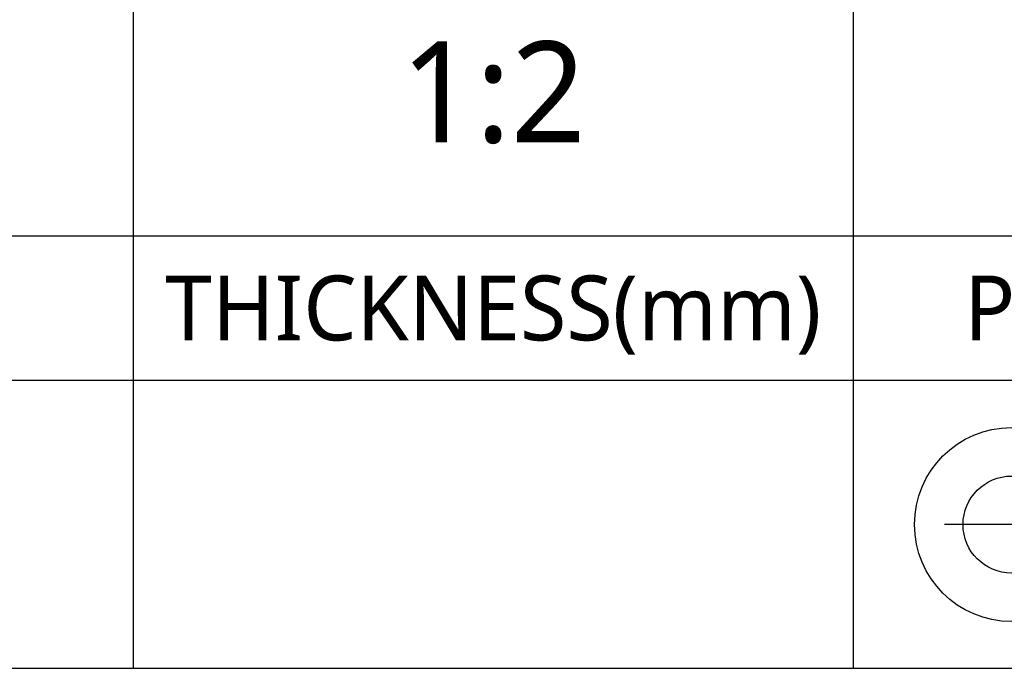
# Model space of a CAD drawing. Header units: millimetres. Extents: x 0 to 1188, y 0 to 840.
# Tile 14 of 38: x 1052 to 1106, y 100 to 136. Entities that reach past the tile are written whole.
import ezdxf

# ---------------------------------------------------------------- set-up
doc = ezdxf.new("R2010")
doc.units = ezdxf.units.MM
doc.header["$LTSCALE"] = 65.34
doc.linetypes.add('CENTER', pattern=[0.6, 0.375, -0.075, 0.075, -0.075])
doc.layers.add('00_TOPRB0700WD-C-FORMAT', color=7, linetype='CONTINUOUS')
doc.styles.add('TEXTSTYLE_2', font='malgun.ttf')

# ---------------------------------------------------------------- blocks, each defined once
blk = doc.blocks.new('216_BL0', base_point=(1117.94, 107.993))
at = {"layer": '00_TOPRB0700WD-C-FORMAT', "color": 1, "linetype": 'Continuous'}
for p, q in [((1116.491, 110.678), (1133.638, 113.393)), ((1133.638, 113.393), (1133.638, 102.686)), ((1116.491, 110.678), (1116.491, 105.326)), ((1133.638, 102.686), (1116.491, 105.326))]:
    blk.add_line(p, q, dxfattribs=at)
at = {"layer": '00_TOPRB0700WD-C-FORMAT', "color": 2, "linetype": 'CENTER'}
blk.add_line((1137.366, 108.027), (1098.515, 107.965), dxfattribs=at)
at = {"layer": '00_TOPRB0700WD-C-FORMAT', "color": 2, "linetype": 'Continuous'}
for radius in [5.385, 2.692]:
    blk.add_circle((1106.784, 107.978), radius, dxfattribs=at)

msp = doc.modelspace()

# ---------------------------------------------------------------- linework, layer by layer
at = {"layer": '00_TOPRB0700WD-C-FORMAT', "color": 2, "linetype": 'Continuous'}
for p, q in [((1057.999978, 147.999965), (1057.999978, 99.999965)), ((1097.999978, 147.999965), (1097.999978, 99.999965)), ((1017.999978, 123.999965), (1137.999978, 123.999965)), ((897.999978, 115.999965), (1137.999978, 115.999965)), ((1017.999978, 99.999965), (1137.999978, 99.999965))]:
    msp.add_line(p, q, dxfattribs=at)

# ---------------------------------------------------------------- block references
msp.add_blockref('216_BL0', (1117.940342, 107.993138), dxfattribs=at)

# ---------------------------------------------------------------- texts
at = {"layer": '00_TOPRB0700WD-C-FORMAT', "color": 2, "linetype": 'Continuous', "attachment_point": 2, "line_spacing_factor": 0.9, "style": 'TEXTSTYLE_2'}
for s, insert, char_height, width in [('1:2', (1077.999978, 134.799965), 5.6, 10.28740741), ('THICKNESS(mm)', (1077.999978, 121.799965), 3.6, 37.45333333), ('PROJECTION', (1117.999978, 121.799965), 3.6, 28.95943359)]:
    msp.add_mtext(s, dxfattribs=dict(at, insert=insert, char_height=char_height, width=width))

doc.saveas('drawing.dxf')
